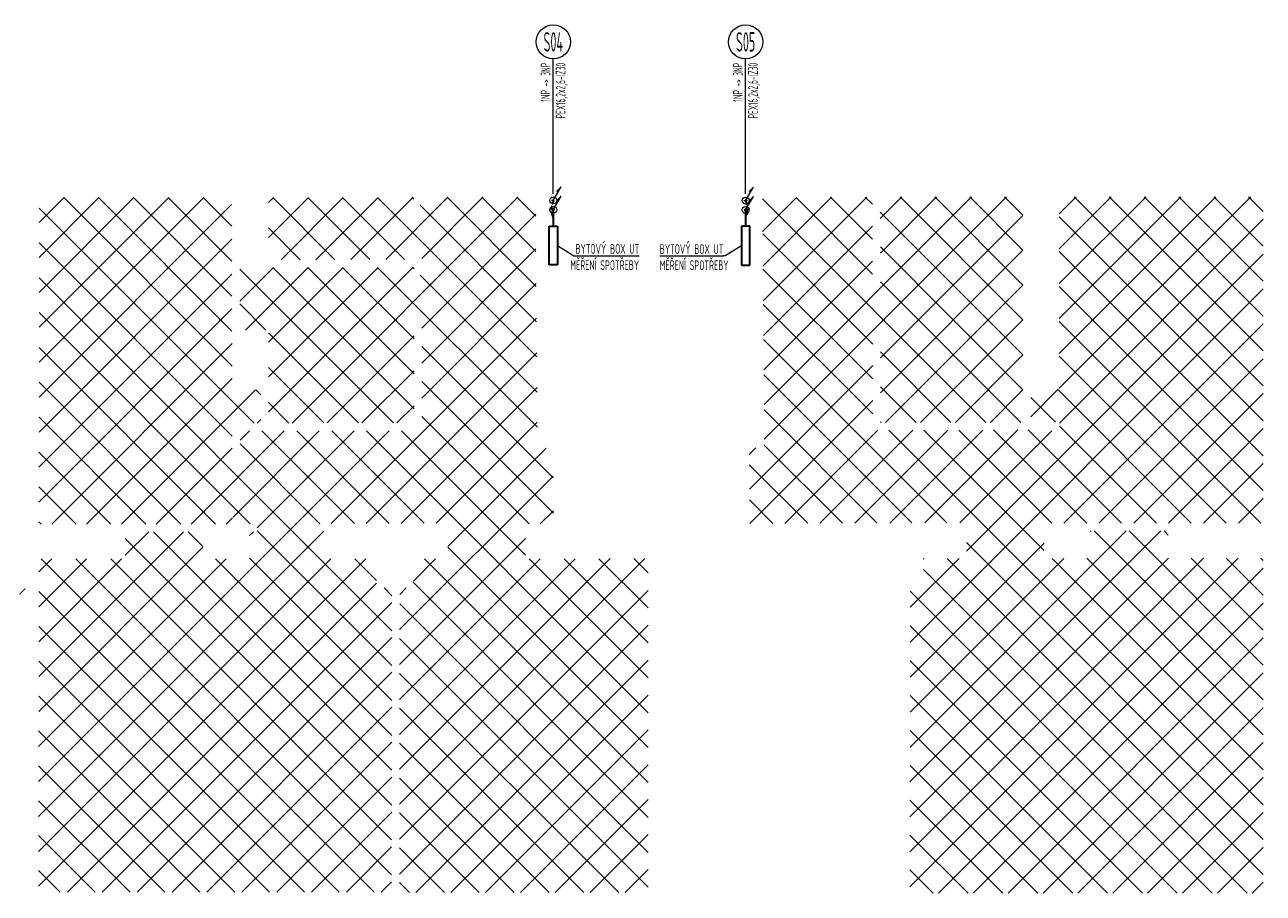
# Model space of a CAD drawing. Header units: millimetres. Extents: x 60394 to 199354, y 20895 to 166073.
# Tile 137 of 256: x 90422 to 106366, y 40220 to 51393. Entities that reach past the tile are written whole.
import ezdxf
from ezdxf.enums import TextEntityAlignment as Align

# ---------------------------------------------------------------- set-up
doc = ezdxf.new("R2010")
doc.units = ezdxf.units.MM
doc.linetypes.add('ČÁRKOVANÁ', pattern=[0.75, 0.5, -0.25])
for name, color, linetype, lineweight in [('JS_VYT_POPIS - OBECNĚ', 7, 'Continuous', 5), ('UT_IZOLACE - TEPELNÁ', 6, 'IZOLACE TEPELNA', 5), ('UT_KOTY - DIMENZE', 7, 'Continuous', 5), ('UT_POTRUBI - PŘÍVOD', 1, 'Continuous', 35), ('UT_POTRUBI - ZPÁTEČKA', 5, 'Continuous', 35), ('VZT_50 POPIS - OBECNE', 7, 'Continuous', 5), ('VZT_KOTY - DIMENZE', 7, 'Continuous', 5)]:
    doc.layers.add(name, color=color, linetype=linetype, lineweight=lineweight)
doc.styles.get("Standard").update_dxf_attribs({"font": 'arial.ttf'})
doc.styles.add('VZT_POPIS', font='isocp.shx', dxfattribs={"width": 0.6, "height": 125})
doc.linetypes.add('IZOLACE TEPELNA', pattern='A,12.7,-1.5,["T",Standard,S=2.54,R=0,X=0,Y=-1.27],-3', length=17.2)

# ---------------------------------------------------------------- blocks, each defined once
blk = doc.blocks.new('_ArchTick')
at = {"color": 0, "linetype": 'ByBlock', "const_width": 0.15}
blk.add_lwpolyline([(-0.5, -0.5), (0.5, 0.5)], dxfattribs=at)

msp = doc.modelspace()

# ---------------------------------------------------------------- linework, layer by layer
at = {"layer": 'JS_VYT_POPIS - OBECNĚ'}
for p, q in [((97226, 49216), (97226, 50953)), ((99702, 49216), (99702, 50953))]:
    msp.add_line(p, q, dxfattribs=at)
for centre in [(97226, 51173), (99702, 51173)]:
    msp.add_circle(centre, 220, dxfattribs=at)
at = {"layer": 'UT_IZOLACE - TEPELNÁ', "ltscale": 10}
for centre in [(97226, 49134), (99702, 49131), (97226, 49014), (99702, 49011)]:
    msp.add_circle(centre, 44, dxfattribs=at)
at = {"layer": 'UT_POTRUBI - PŘÍVOD', "linetype": 'Continuous'}
for p, q in [((97226, 49004), (97226, 48803)), ((99702, 49001), (99702, 48800)), ((97171, 48303), (97171, 48803)), ((97171, 48803), (97281, 48803)), ((97281, 48803), (97281, 48303)), ((99647, 48800), (99647, 48300)), ((99757, 48800), (99647, 48800)), ((99757, 48300), (99757, 48800)), ((97281, 48303), (97171, 48303)), ((99647, 48300), (99757, 48300))]:
    msp.add_line(p, q, dxfattribs=at)
for centre in [(97226, 49014), (99702, 49011)]:
    msp.add_circle(centre, 10, dxfattribs=at)
at = {"layer": 'UT_POTRUBI - ZPÁTEČKA', "linetype": 'ČÁRKOVANÁ', "ltscale": 3}
for p, q in [((97223, 49124), (97197, 49025)), ((99704, 49122), (99731, 49023)), ((97197, 49003), (97224, 48902)), ((99731, 49000), (99704, 48899))]:
    msp.add_line(p, q, dxfattribs=at)
for centre in [(97226, 49134), (99702, 49131)]:
    msp.add_circle(centre, 10, dxfattribs=at)
for centre, start, end in [((97239, 49014), 165, 195), ((99688, 49011), 345, 15), ((97182, 48890), 0, 15), ((99746, 48887), 165, 180)]:
    msp.add_arc(centre, 44, start, end, dxfattribs=at)
at = {"layer": 'VZT_50 POPIS - OBECNE'}
for p, q in [((97226, 49134), (97326, 49307)), ((97326, 49307), (97269, 49250)), ((99702, 49131), (99802, 49304)), ((99802, 49304), (99746, 49248)), ((97226, 49014), (97326, 49187)), ((97326, 49187), (97269, 49130)), ((99702, 49011), (99802, 49184)), ((99802, 49184), (99746, 49128))]:
    msp.add_line(p, q, dxfattribs=at)
at = {"layer": 'VZT_50 POPIS - OBECNE', "color": 1, "linetype": 'Continuous'}
for p, q in [((90606, 47051), (92725, 49171)), ((90606, 47501), (92275, 49170)), ((90607, 47950), (91826, 49170)), ((90607, 48400), (91377, 49169)), ((90608, 48849), (90927, 49169)), ((93091, 47001), (90923, 49169)), ((93089, 47452), (91372, 49169)), ((93088, 47902), (91820, 49170)), ((93087, 48352), (92269, 49170)), ((93086, 48802), (92718, 49171)), ((93558, 49106), (93623, 49171)), ((93558, 48657), (94073, 49171)), ((94415, 48371), (93615, 49171)), ((93721, 48371), (94522, 49172)), ((93865, 46269), (96769, 49174)), ((94863, 48372), (94064, 49171)), ((94170, 48371), (94972, 49172)), ((95312, 48372), (94512, 49172)), ((94620, 48372), (95421, 49173)), ((97014, 47119), (94961, 49172)), ((95069, 48372), (95870, 49173)), ((95432, 49150), (95410, 49173)), ((95533, 48387), (96320, 49173)), ((97007, 48024), (95858, 49173)), ((97003, 48477), (96307, 49173)), ((97000, 48929), (96756, 49174)), ((102795, 46277), (99918, 49154)), ((99921, 48734), (100357, 49169)), ((99925, 48288), (100809, 49173)), ((99928, 47843), (101262, 49177)), ((99939, 46506), (102611, 49178)), ((99942, 46061), (103060, 49178)), ((101337, 48184), (100352, 49169)), ((101337, 48634), (100797, 49173)), ((101336, 49083), (101243, 49176)), ((101436, 48902), (101712, 49178)), ((101437, 48453), (102161, 49178)), ((103273, 47596), (101691, 49178)), ((103272, 48045), (102139, 49178)), ((103272, 48494), (102588, 49178)), ((103272, 48944), (103037, 49178)), ((103740, 47165), (105756, 49181)), ((103740, 46716), (106205, 49181)), ((103740, 48063), (104857, 49180)), ((103740, 47614), (105307, 49180)), ((103740, 48961), (103959, 49179)), ((103740, 48512), (104408, 49179)), ((106366, 46747), (103934, 49179)), ((106366, 47196), (104383, 49179)), ((106366, 47645), (104832, 49180)), ((106366, 48094), (105280, 49180)), ((106366, 48543), (105729, 49180)), ((106366, 48992), (106178, 49181)), ((90605, 46602), (93085, 49082)), ((93375, 46268), (90608, 49035)), ((97010, 47572), (95510, 49073)), ((95534, 47489), (97000, 48955)), ((103273, 47146), (101436, 48983)), ((99932, 47397), (101337, 48802)), ((101438, 47108), (103272, 48941)), ((106366, 46298), (103740, 48924)), ((103743, 46269), (106366, 48892)), ((90605, 46152), (93086, 48634)), ((93966, 48371), (93558, 48779)), ((101339, 47285), (99922, 48702)), ((93093, 46101), (90607, 48587)), ((95534, 47040), (97003, 48510)), ((103273, 46697), (101437, 48534)), ((101439, 46659), (103272, 48492)), ((106366, 45849), (103740, 48475)), ((99935, 46952), (101337, 48353)), ((102544, 44622), (106366, 48443)), ((90604, 45703), (93088, 48186)), ((93189, 47839), (93622, 48272)), ((95169, 46270), (93189, 48250)), ((93265, 47466), (94071, 48272)), ((93559, 47311), (94520, 48272)), ((93559, 46862), (94970, 48272)), ((93559, 46413), (95419, 48272)), ((95435, 46453), (93616, 48272)), ((95434, 46903), (94065, 48272)), ((95434, 47352), (94514, 48272)), ((97021, 46214), (94963, 48272)), ((95433, 48251), (95412, 48272)), ((97017, 46667), (95512, 48172)), ((101339, 46836), (99925, 48249)), ((95148, 43597), (90607, 48138)), ((95534, 46591), (97007, 48064)), ((103244, 46277), (101437, 48084)), ((101505, 46277), (103272, 48044)), ((101820, 43449), (106366, 47994)), ((106366, 45400), (103740, 48026)), ((90604, 45253), (93089, 47738)), ((93325, 44971), (90606, 47690)), ((93524, 47466), (93189, 47801)), ((101339, 46387), (99929, 47796)), ((94366, 44975), (97010, 47619)), ((101954, 46277), (103273, 47595)), ((106336, 44981), (103740, 47577)), ((103800, 44979), (106366, 47545)), ((94720, 46270), (93559, 47431)), ((94314, 46270), (95434, 47389)), ((92878, 44969), (90606, 47241)), ((90768, 44969), (93090, 47291)), ((97223, 45563), (95534, 47252)), ((102291, 44985), (99932, 47344)), ((94817, 44976), (97014, 47173)), ((102346, 46277), (101438, 47185)), ((102404, 46277), (103273, 47146)), ((105888, 44981), (103740, 47128)), ((104249, 44979), (106366, 47096)), ((94271, 46270), (93559, 46982)), ((94763, 46270), (95434, 46941)), ((99751, 45420), (101339, 47008)), ((101843, 44984), (99936, 46891)), ((92429, 44969), (90605, 46793)), ((91217, 44969), (93091, 46843)), ((95267, 44978), (97017, 46728)), ((97227, 45110), (95534, 46803)), ((101897, 46277), (101439, 46735)), ((91666, 44969), (93393, 46696)), ((93460, 46632), (93396, 46696)), ((99755, 44976), (101339, 46559)), ((102853, 46277), (103273, 46698)), ((103690, 46281), (103373, 46597)), ((103374, 46349), (103728, 46704)), ((105439, 44980), (103716, 46704)), ((104698, 44980), (106366, 46647)), ((93823, 46269), (93559, 46533)), ((95213, 46270), (95435, 46492)), ((101396, 44982), (99939, 46439)), ((91980, 44969), (90605, 46344)), ((93414, 46268), (93460, 46314)), ((96914, 44974), (95534, 46354)), ((95718, 44979), (97020, 46282)), ((101448, 46277), (101440, 46285)), ((90600, 41657), (95111, 46169)), ((92564, 44969), (93763, 46168)), ((93104, 45060), (94213, 46168)), ((93193, 46047), (93314, 46168)), ((93415, 44922), (94662, 46168)), ((94667, 44976), (93475, 46168)), ((95115, 44977), (93924, 46168)), ((95562, 44979), (94373, 46168)), ((98448, 42542), (94822, 46169)), ((96870, 44569), (95270, 46169)), ((100206, 44978), (101405, 46177)), ((100657, 44979), (101855, 46178)), ((101108, 44981), (102305, 46178)), ((106366, 41359), (101548, 46177)), ((101558, 44983), (102755, 46179)), ((103545, 44629), (101996, 46178)), ((102009, 44984), (103205, 46180)), ((103644, 44980), (102445, 46179)), ((102460, 44986), (103643, 46169)), ((104093, 44979), (102893, 46180)), ((104542, 44980), (103341, 46180)), ((104990, 44980), (103743, 46228)), ((105148, 44980), (106366, 46198)), ((92115, 44969), (93093, 45947)), ((94220, 44974), (93193, 46001)), ((95870, 44682), (97134, 45947)), ((99747, 45866), (99833, 45952)), ((100949, 44980), (99943, 45986)), ((91531, 44969), (90604, 45896)), ((100501, 44979), (99748, 45732)), ((105597, 44980), (106366, 45749)), ((91082, 44969), (90604, 45447)), ((95248, 43612), (97223, 45586)), ((106046, 44981), (106366, 45300)), ((97059, 44974), (97227, 45141)), ((100054, 44977), (99752, 45279)), ((90633, 44969), (90603, 44999)), ((93013, 44969), (93096, 45051)), ((90599, 41208), (94266, 44874)), ((90601, 43006), (92466, 44871)), ((91715, 44569), (92017, 44871)), ((95146, 41803), (92078, 44871)), ((92716, 44682), (92527, 44871)), ((93315, 44822), (93365, 44871)), ((95148, 43148), (93415, 44881)), ((101818, 41651), (105049, 44882)), ((101819, 42100), (104600, 44882)), ((104144, 44874), (104151, 44882)), ((106366, 42706), (104191, 44882)), ((106366, 43155), (104640, 44882)), ((105144, 44826), (105089, 44882)), ((90601, 42556), (92716, 44671)), ((95146, 41354), (91715, 44785)), ((95248, 43162), (96869, 44784)), ((98448, 42093), (95870, 44671)), ((101820, 42999), (103545, 44724)), ((106366, 40910), (102544, 44732)), ((90598, 40309), (94811, 44522)), ((90599, 40758), (94361, 44520)), ((90600, 42107), (93014, 44521)), ((90602, 43905), (91218, 44520)), ((90602, 43455), (91666, 44520)), ((90603, 44354), (90769, 44521)), ((94920, 40233), (90632, 44521)), ((95145, 40457), (91081, 44520)), ((95145, 40906), (91531, 44520)), ((95147, 42251), (92877, 44521)), ((95147, 42700), (93316, 44531)), ((94949, 44245), (94673, 44521)), ((95246, 41365), (98406, 44525)), ((95247, 41814), (97957, 44525)), ((95247, 42264), (97508, 44524)), ((95248, 42713), (97058, 44524)), ((95420, 44232), (95711, 44523)), ((98448, 41644), (95569, 44523)), ((98447, 42992), (96915, 44524)), ((98447, 43441), (97364, 44524)), ((98447, 43890), (97813, 44524)), ((98446, 44340), (98261, 44525)), ((101817, 40302), (106045, 44531)), ((101817, 40752), (105596, 44530)), ((101818, 41201), (105147, 44530)), ((101819, 42550), (103798, 44528)), ((101821, 43898), (102451, 44528)), ((101992, 44518), (102001, 44528)), ((106366, 40461), (102299, 44528)), ((106366, 41808), (103647, 44528)), ((106366, 42257), (104094, 44529)), ((106366, 43604), (105440, 44530)), ((106366, 44053), (105889, 44531)), ((106366, 44502), (106337, 44531)), ((106158, 40220), (101992, 44386)), ((102184, 40220), (106366, 44402)), ((90971, 40233), (94949, 44210)), ((98449, 41194), (95420, 44223)), ((94471, 40233), (90602, 44101)), ((95149, 44045), (95047, 44147)), ((95246, 40915), (98447, 44116)), ((95249, 44061), (95334, 44147)), ((105709, 40220), (101821, 44108)), ((91420, 40233), (95149, 43961)), ((98449, 40745), (95249, 43945)), ((102633, 40220), (106366, 43953)), ((94022, 40233), (90602, 43653)), ((95245, 40466), (98447, 43667)), ((105260, 40220), (101821, 43659)), ((91869, 40233), (95148, 43512)), ((98449, 40296), (95248, 43497)), ((103082, 40220), (106366, 43504)), ((95456, 40227), (98447, 43219)), ((104811, 40220), (101820, 43211)), ((93573, 40233), (90601, 43204)), ((92318, 40233), (95148, 43062)), ((103531, 40220), (106366, 43055)), ((98069, 40227), (95248, 43048)), ((93124, 40233), (90601, 42756)), ((95905, 40227), (98448, 42770)), ((104362, 40220), (101820, 42762)), ((92767, 40233), (95147, 42613)), ((97620, 40227), (95247, 42600)), ((103980, 40220), (106366, 42606)), ((92675, 40233), (90600, 42307)), ((96354, 40227), (98448, 42321)), ((103913, 40220), (101819, 42314)), ((93216, 40233), (95147, 42163)), ((97171, 40227), (95247, 42151)), ((104429, 40220), (106366, 42157)), ((92226, 40233), (90600, 41859)), ((96803, 40227), (98448, 41873)), ((103464, 40220), (101819, 41865)), ((93665, 40233), (95146, 41714)), ((96722, 40227), (95247, 41702)), ((104878, 40220), (106366, 41708)), ((91777, 40233), (90599, 41410)), ((97252, 40227), (98448, 41424)), ((103015, 40220), (101818, 41417)), ((94114, 40233), (95146, 41264)), ((96273, 40227), (95246, 41254)), ((105327, 40220), (106366, 41259)), ((91328, 40233), (90599, 40962)), ((97701, 40227), (98449, 40975)), ((102566, 40220), (101818, 40968)), ((94563, 40233), (95145, 40815)), ((95824, 40227), (95246, 40805)), ((105776, 40220), (106366, 40810)), ((90879, 40233), (90598, 40513)), ((98150, 40227), (98449, 40526)), ((102117, 40220), (101817, 40520)), ((95012, 40233), (95145, 40365)), ((95375, 40227), (95245, 40357)), ((106225, 40220), (106366, 40361))]:
    msp.add_line(p, q, dxfattribs=at)
at = {"layer": 'VZT_KOTY - DIMENZE', "linetype": 'ByBlock'}
for p, q in [((97490, 48422), (97512, 48422)), ((99438, 48420), (99416, 48420))]:
    msp.add_line(p, q, dxfattribs=at)
for points in [[(97281, 48553), (97490, 48422)], [(99647, 48550), (99438, 48420)], [(97512, 48422), (98332, 48422)], [(98596, 48420), (99416, 48420)]]:
    msp.add_lwpolyline(points, dxfattribs=at)

# ---------------------------------------------------------------- block references
at = {"layer": 'UT_KOTY - DIMENZE', "xscale": 75, "yscale": 75, "zscale": 75, "rotation": 359.9984023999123}
msp.add_blockref('_ArchTick', (90392, 44104), dxfattribs=at)

# ---------------------------------------------------------------- texts
at = {"layer": 'JS_VYT_POPIS - OBECNĚ', "style": 'VZT_POPIS', "width": 0.5}
for s, p in [('S04', (97226, 51173)), ('S05', (99702, 51173))]:
    msp.add_text(s, height=250, dxfattribs=at).set_placement(p, align=Align.MIDDLE_CENTER)
for s, p in [('1NP -> 3NP', (97226, 50903)), ('PEX16,2x2,6-IZ30', (97420, 50903)), ('1NP -> 3NP', (99702, 50903)), ('PEX16,2x2,6-IZ30', (99897, 50903))]:
    msp.add_text(s, height=125, rotation=90, dxfattribs=at).set_placement(p, align=Align.BOTTOM_RIGHT)
at = {"layer": 'VZT_KOTY - DIMENZE', "char_height": 125, "style": 'VZT_POPIS'}
for insert, attachment_point in [((98332, 48572), 3), ((98596, 48570), 1)]:
    msp.add_mtext('BYTOVÝ BOX UT\\PMĚŘENÍ SPOTŘEBY', dxfattribs=dict(at, insert=insert, attachment_point=attachment_point))

doc.saveas('drawing.dxf')
